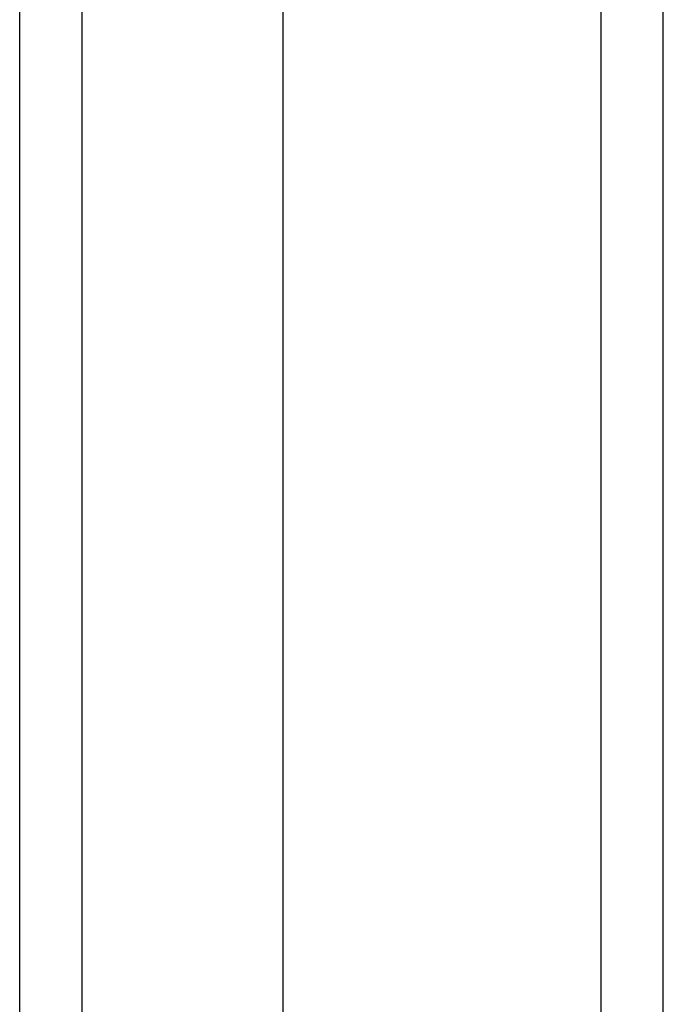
# Model space of a CAD drawing. Header units: inches. Extents: x 2 to 144, y 2 to 93.
# Tile 32 of 56: x 81.019 to 81.885, y 58.368 to 59.694. Entities that reach past the tile are written whole.
import ezdxf

# ---------------------------------------------------------------- set-up
doc = ezdxf.new("R2010")
doc.units = ezdxf.units.IN
doc.header["$LTSCALE"] = 8.616264
doc.header["$MEASUREMENT"] = 0
doc.layers.add('Visible Edges(ANSI)', color=7, linetype='Continuous', lineweight=25)
doc.layers.add('Visible Tangent Edges(ANSI)', color=7, linetype='Continuous', lineweight=25)

msp = doc.modelspace()

# ---------------------------------------------------------------- linework, layer by layer
at = {"layer": 'Visible Edges(ANSI)'}
for p, q in [((81.8852, 37.1847), (81.8852, 61.0192)), ((81.0189, 60.206), (81.0189, 37.998)), ((81.3733, 60.206), (81.3733, 37.998))]:
    msp.add_line(p, q, dxfattribs=at)
at = {"layer": 'Visible Tangent Edges(ANSI)'}
for p, q in [((81.8012, 61.0192), (81.8012, 37.1847)), ((81.103, 37.883), (81.103, 60.321))]:
    msp.add_line(p, q, dxfattribs=at)

doc.saveas('drawing.dxf')
